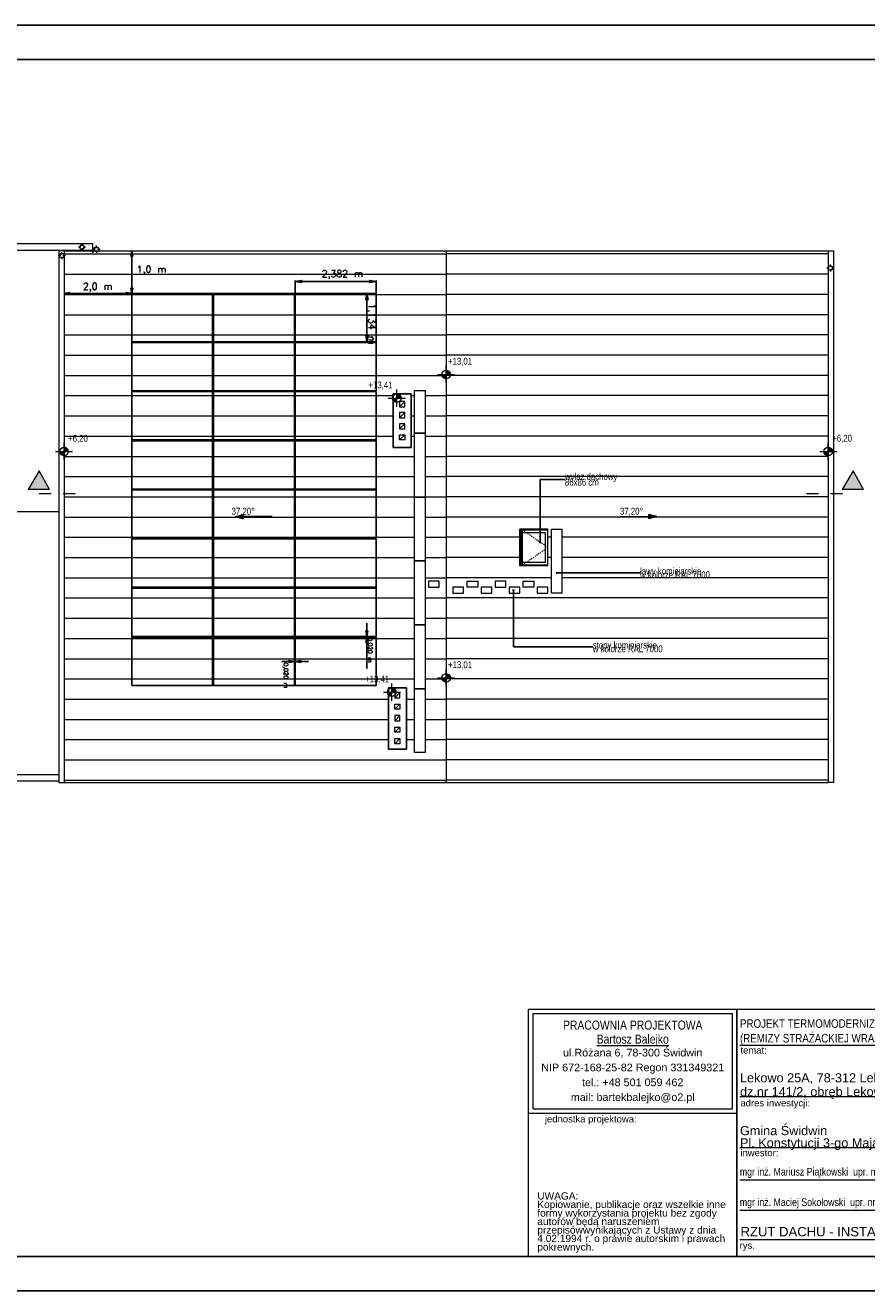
# Model space of a CAD drawing. Extents: x -543332 to -314699, y -9028 to 155584.
# Tile 196 of 256: x -498964 to -479200, y 106497 to 136197. Entities that reach past the tile are written whole.
import ezdxf

# ---------------------------------------------------------------- set-up
doc = ezdxf.new("R2010")
doc.units = 0
doc.header["$MEASUREMENT"] = 0
doc.linetypes.add('Dashed', pattern=[564.444447, 282.222223, -282.222223])
doc.linetypes.add('Hidden Line', pattern=[50, 25, -25])
doc.layers.get('0').update_dxf_attribs({"color": 8})
for name, color, linetype in [('$ IE Tabela', 7, 'Continuous'), ('DIMENSIONS', 8, 'Continuous'), ('INWENT DACH', 8, 'Continuous'), ('INWENT RZĘDNE', 8, 'Continuous'), ('MODULES', 8, 'Continuous')]:
    doc.layers.add(name, color=color, linetype=linetype)
for name, color, linetype, lineweight in [('0_Nr_Pióra__21', 8, 'Continuous', 9), ('Arch dachowki_Nr_Pióra__21', 8, 'Continuous', 9), ('Arch okna_Nr_Pióra__21', 8, 'Continuous', 9), ('Arch opisy_Nr_Pióra__21', 8, 'Continuous', 9), ('ARCH TABELA_Nr_Pióra__1', 8, 'Continuous', 25), ('ARCH TABELA_Nr_Pióra__21', 8, 'Continuous', 9), ('ARCH TABELA_Nr_Pióra__7', 8, 'Continuous', 13), ('Arch wyposazenie_Nr_Pióra__21', 8, 'Continuous', 9), ('INWENT DACH_Nr_Pióra__2', 8, 'Continuous', 13), ('INWENT DACH_Nr_Pióra__21', 8, 'Continuous', 9), ('INWENT OPISY_Nr_Pióra__21', 8, 'Continuous', 9), ('INWENT OPISY_Nr_Pióra__41', 8, 'Continuous', 15), ('INWENT RURY SPUSTOWE_Nr_Pióra__2', 8, 'Continuous', 13), ('INWENT RURY SPUSTOWE_Nr_Pióra__21', 8, 'Continuous', 9), ('INWENT RZĘDNE_Nr_Pióra__21', 8, 'Continuous', 9), ('INWENT.ŚCIANY_Nr_Pióra__1', 8, 'Continuous', 25), ('Istniejące kominy_Nr_Pióra__21', 8, 'Continuous', 9)]:
    doc.layers.add(name, color=color, linetype=linetype, lineweight=lineweight)
doc.styles.add('GENERATED_STYLE_2', font='ARIALN.TTF')
doc.styles.add('GENERATED_STYLE_3', font='ARIALN.TTF')
doc.styles.add('GENERATED_STYLE_5', font='ARIALN.TTF')
doc.styles.add('GENERATED_STYLE_7', font='ARIALN.TTF')
doc.styles.add('GENERATED_STYLE_8', font='arial.ttf')
doc.styles.add('GENERATED_STYLE_9', font='arial.ttf')
doc.styles.get("Standard").update_dxf_attribs({"font": 'txt', "bigfont": 'BIGFONT.SHX'})
doc.dimstyles.new('GENERATED_STYLE__11', dxfattribs={"dimtxt": 0.18, "dimasz": 109.44, "dimexe": 0.18, "dimexo": 0.0625, "dimgap": 0.09, "dimtad": 0, "dimtih": 1, "dimtoh": 1, "dimdec": 4, "dimzin": 0, "dimdsep": 46, "dimcen": 0.09, "dimadec": 0, "dimazin": 0, "dimtfac": 1, "dimtdec": 4, "dimtmove": 0, "dimatfit": 3, "dimldrblk": 'ARROWHEAD_11', "dimfxl": 1, "dimtolj": 1, "dimtzin": 0, "dimarcsym": 0})

# ---------------------------------------------------------------- blocks, each defined once
blk = doc.blocks.new('Linia_21', base_point=(-484569, 143898))
at = {"layer": 'INWENT DACH_Nr_Pióra__21', "linetype": 'Continuous'}
blk.add_hatch(color=256, dxfattribs=at).paths.add_polyline_path([(-485436, 143898), (-485250, 143948), (-485250, 143848)], flags=0)
at = {"layer": 'INWENT DACH_Nr_Pióra__2', "linetype": 'Continuous'}
blk.add_line((-484569, 143898), (-485250, 143898), dxfattribs=at)
at = {"layer": 'INWENT DACH_Nr_Pióra__21', "linetype": 'Continuous'}
for p, q in [((-485436, 143898), (-485250, 143948)), ((-485436, 143898), (-485250, 143848)), ((-485250, 143948), (-485250, 143848))]:
    blk.add_line(p, q, dxfattribs=at)
blk = doc.blocks.new('Linia_22', base_point=(-476403, 143898))
at = {"layer": 'INWENT DACH_Nr_Pióra__21', "linetype": 'Continuous'}
blk.add_hatch(color=256, dxfattribs=at).paths.add_polyline_path([(-475535, 143898), (-475722, 143848), (-475722, 143948)], flags=0)
at = {"layer": 'INWENT DACH_Nr_Pióra__2', "linetype": 'Continuous'}
blk.add_line((-476403, 143898), (-475722, 143898), dxfattribs=at)
at = {"layer": 'INWENT DACH_Nr_Pióra__21', "linetype": 'Continuous'}
for p, q in [((-475535, 143898), (-475722, 143948)), ((-475722, 143848), (-475722, 143948)), ((-475535, 143898), (-475722, 143848))]:
    blk.add_line(p, q, dxfattribs=at)
blk = doc.blocks.new('Koty wysokościowe_59', base_point=(-489460, 145426))
at = {"layer": 'INWENT RZĘDNE_Nr_Pióra__21', "linetype": 'Continuous'}
for points in [[(-489460, 145426), (-489560, 145426), (-489553, 145388), (-489531, 145355), (-489499, 145334), (-489460, 145326)], [(-489460, 145426), (-489360, 145426), (-489368, 145464), (-489390, 145497), (-489422, 145519), (-489460, 145526)]]:
    blk.add_hatch(color=256, dxfattribs=at).paths.add_polyline_path(points, flags=0)
for p, q in [((-489460, 145226), (-489460, 145626)), ((-489660, 145426), (-489260, 145426))]:
    blk.add_line(p, q, dxfattribs=at)
blk.add_circle((-489460, 145426), 100, dxfattribs=at)
at = {"layer": 'INWENT RZĘDNE_Nr_Pióra__21', "insert": (-489365, 145626), "char_height": 160, "attachment_point": 7, "style": 'GENERATED_STYLE_3'}
blk.add_mtext('{+6,20}', dxfattribs=at)
blk = doc.blocks.new('Koty wysokościowe_60', base_point=(-480486, 140111))
at = {"layer": 'INWENT RZĘDNE_Nr_Pióra__21', "linetype": 'Continuous'}
for points in [[(-480486, 140111), (-480386, 140111), (-480393, 140149), (-480415, 140182), (-480448, 140203), (-480486, 140211)], [(-480486, 140111), (-480586, 140111), (-480578, 140073), (-480557, 140040), (-480524, 140019), (-480486, 140011)]]:
    blk.add_hatch(color=256, dxfattribs=at).paths.add_polyline_path(points, flags=0)
for p, q in [((-480486, 139911), (-480486, 140311)), ((-480686, 140111), (-480286, 140111))]:
    blk.add_line(p, q, dxfattribs=at)
blk.add_circle((-480486, 140111), 100, dxfattribs=at)
at = {"layer": 'INWENT RZĘDNE_Nr_Pióra__21', "insert": (-480442, 140311), "char_height": 160, "attachment_point": 7, "style": 'GENERATED_STYLE_3'}
blk.add_mtext('{+13,01}', dxfattribs=at)
blk = doc.blocks.new('Koty wysokościowe_61', base_point=(-481643, 146678))
at = {"layer": 'INWENT RZĘDNE_Nr_Pióra__21', "linetype": 'Continuous'}
for points in [[(-481643, 146678), (-481543, 146678), (-481551, 146716), (-481572, 146748), (-481605, 146770), (-481643, 146778)], [(-481643, 146678), (-481743, 146678), (-481736, 146639), (-481714, 146607), (-481681, 146585), (-481643, 146578)]]:
    blk.add_hatch(color=256, dxfattribs=at).paths.add_polyline_path(points, flags=0)
for p, q in [((-481643, 146478), (-481643, 146878)), ((-481843, 146678), (-481443, 146678))]:
    blk.add_line(p, q, dxfattribs=at)
blk.add_circle((-481643, 146678), 100, dxfattribs=at)
at = {"layer": 'INWENT RZĘDNE_Nr_Pióra__21', "insert": (-482311, 146878), "char_height": 160, "attachment_point": 7, "style": 'GENERATED_STYLE_3'}
blk.add_mtext('{+13,41}', dxfattribs=at)
blk = doc.blocks.new('Koty wysokościowe_62', base_point=(-471511, 145426))
at = {"layer": 'INWENT RZĘDNE_Nr_Pióra__21', "linetype": 'Continuous'}
for points in [[(-471511, 145426), (-471611, 145426), (-471604, 145388), (-471582, 145355), (-471549, 145334), (-471511, 145326)], [(-471511, 145426), (-471411, 145426), (-471419, 145464), (-471440, 145497), (-471473, 145519), (-471511, 145526)]]:
    blk.add_hatch(color=256, dxfattribs=at).paths.add_polyline_path(points, flags=0)
for p, q in [((-471511, 145226), (-471511, 145626)), ((-471711, 145426), (-471311, 145426))]:
    blk.add_line(p, q, dxfattribs=at)
blk.add_circle((-471511, 145426), 100, dxfattribs=at)
at = {"layer": 'INWENT RZĘDNE_Nr_Pióra__21', "insert": (-471416, 145626), "char_height": 160, "attachment_point": 7, "style": 'GENERATED_STYLE_3'}
blk.add_mtext('{+6,20}', dxfattribs=at)
blk = doc.blocks.new('Koty wysokościowe_63', base_point=(-480486, 147235))
at = {"layer": 'INWENT RZĘDNE_Nr_Pióra__21', "linetype": 'Continuous'}
for points in [[(-480486, 147235), (-480386, 147235), (-480393, 147273), (-480415, 147305), (-480448, 147327), (-480486, 147335)], [(-480486, 147235), (-480586, 147235), (-480578, 147196), (-480557, 147164), (-480524, 147142), (-480486, 147135)]]:
    blk.add_hatch(color=256, dxfattribs=at).paths.add_polyline_path(points, flags=0)
for p, q in [((-480486, 147035), (-480486, 147435)), ((-480686, 147235), (-480286, 147235))]:
    blk.add_line(p, q, dxfattribs=at)
blk.add_circle((-480486, 147235), 100, dxfattribs=at)
at = {"layer": 'INWENT RZĘDNE_Nr_Pióra__21', "insert": (-480442, 147435), "char_height": 160, "attachment_point": 7, "style": 'GENERATED_STYLE_3'}
blk.add_mtext('{+13,01}', dxfattribs=at)
blk = doc.blocks.new('Koty wysokościowe_64', base_point=(-481759, 139778))
at = {"layer": 'INWENT RZĘDNE_Nr_Pióra__21', "linetype": 'Continuous'}
for points in [[(-481759, 139778), (-481859, 139778), (-481852, 139739), (-481830, 139707), (-481798, 139685), (-481759, 139678)], [(-481759, 139778), (-481659, 139778), (-481667, 139816), (-481689, 139848), (-481721, 139870), (-481759, 139878)]]:
    blk.add_hatch(color=256, dxfattribs=at).paths.add_polyline_path(points, flags=0)
for p, q in [((-481759, 139578), (-481759, 139978)), ((-481959, 139778), (-481559, 139778))]:
    blk.add_line(p, q, dxfattribs=at)
blk.add_circle((-481759, 139778), 100, dxfattribs=at)
at = {"layer": 'INWENT RZĘDNE_Nr_Pióra__21', "insert": (-482389, 139978), "char_height": 160, "attachment_point": 7, "style": 'GENERATED_STYLE_3'}
blk.add_mtext('{+13,41}', dxfattribs=at)
blk = doc.blocks.new('ARROWHEAD_11')
at = {"color": 0, "linetype": 'Continuous', "lineweight": 0}
blk.add_line((0, 0), (-1, 0), dxfattribs=at)
at = {"color": 0, "linetype": 'Continuous', "lineweight": 0, "const_width": 0.25, "flags": 128}
blk.add_lwpolyline([(-0.125, 0, 1), (0.125, 0, 1)], format="xyb", close=True, dxfattribs=at)
blk = doc.blocks.new('a3eee')
at = {"layer": '$ IE Tabela'}
for p, q in [((23930.8, 4176.8), (19730.8, 4176.8)), ((23840.8, 4096.8), (19890.8, 4096.8)), ((19890.8, 1286.8), (23840.8, 1286.8)), ((19730.8, 1206.8), (23930.8, 1206.8))]:
    blk.add_line(p, q, dxfattribs=at)

msp = doc.modelspace()

# ---------------------------------------------------------------- hatches: boundary and pattern name
at = {"layer": 'INWENT OPISY_Nr_Pióra__21', "linetype": 'Continuous'}
for points in [[(-498642, 125741), (-498398, 125305), (-498898, 125305)], [(-479517, 125741), (-479273, 125305), (-479773, 125305)]]:
    msp.add_hatch(color=256, dxfattribs=at).paths.add_polyline_path(points, flags=0)

# ---------------------------------------------------------------- linework, layer by layer
at = {"layer": 'Arch dachowki_Nr_Pióra__21', "linetype": 'Continuous'}
for p, q in [((-498054, 130830), (-489079, 130830)), ((-480105, 130830), (-489079, 130830)), ((-498054, 130355), (-489079, 130355)), ((-480105, 130355), (-489079, 130355)), ((-498054, 129880), (-489079, 129880)), ((-480105, 129880), (-489079, 129880)), ((-498054, 129405), (-489079, 129405)), ((-480105, 129405), (-489079, 129405)), ((-498054, 128930), (-489079, 128930)), ((-480105, 128930), (-489079, 128930)), ((-498054, 128455), (-489079, 128455)), ((-480105, 128455), (-489079, 128455)), ((-498054, 127980), (-489079, 127980)), ((-480105, 127980), (-489079, 127980)), ((-498054, 127505), (-490322, 127505)), ((-489902, 127505), (-489821, 127505)), ((-489571, 127505), (-489079, 127505)), ((-480105, 127505), (-489079, 127505)), ((-498054, 127030), (-490322, 127030)), ((-489902, 127030), (-489821, 127030)), ((-489571, 127030), (-489079, 127030)), ((-480105, 127030), (-489079, 127030)), ((-498054, 126555), (-490322, 126555)), ((-489902, 126555), (-489821, 126555)), ((-489571, 126555), (-489079, 126555)), ((-480105, 126555), (-489079, 126555)), ((-498054, 126080), (-489821, 126080)), ((-489571, 126080), (-489079, 126080)), ((-480105, 126080), (-489079, 126080)), ((-498054, 125605), (-489821, 125605)), ((-489571, 125605), (-489079, 125605)), ((-480105, 125605), (-489079, 125605)), ((-498054, 125130), (-489821, 125130)), ((-489571, 125130), (-489079, 125130)), ((-480105, 125130), (-489079, 125130)), ((-498054, 124655), (-489821, 124655)), ((-489571, 124655), (-489079, 124655)), ((-480105, 124655), (-489079, 124655)), ((-498054, 124180), (-489821, 124180)), ((-489571, 124180), (-489079, 124180)), ((-487348, 124180), (-489079, 124180)), ((-486608, 124180), (-486688, 124180)), ((-480105, 124180), (-486358, 124180)), ((-498054, 123705), (-489821, 123705)), ((-489571, 123705), (-489079, 123705)), ((-487348, 123705), (-489079, 123705)), ((-486608, 123705), (-486688, 123705)), ((-480105, 123705), (-486358, 123705)), ((-498054, 123230), (-489821, 123230)), ((-489571, 123230), (-489079, 123230)), ((-486608, 123230), (-489079, 123230)), ((-480105, 123230), (-486358, 123230)), ((-498054, 122755), (-489821, 122755)), ((-489571, 122755), (-489079, 122755)), ((-480105, 122755), (-489079, 122755)), ((-498054, 122280), (-489821, 122280)), ((-489571, 122280), (-489079, 122280)), ((-480105, 122280), (-489079, 122280)), ((-498054, 121805), (-489821, 121805)), ((-489571, 121805), (-489079, 121805)), ((-480105, 121805), (-489079, 121805)), ((-498054, 121330), (-489821, 121330)), ((-489571, 121330), (-489079, 121330)), ((-480105, 121330), (-489079, 121330)), ((-498054, 120855), (-489821, 120855)), ((-489571, 120855), (-489079, 120855)), ((-480105, 120855), (-489079, 120855)), ((-498054, 120380), (-490432, 120380)), ((-490012, 120380), (-489821, 120380)), ((-489571, 120380), (-489079, 120380)), ((-480105, 120380), (-489079, 120380)), ((-498054, 119905), (-490432, 119905)), ((-490012, 119905), (-489821, 119905)), ((-489571, 119905), (-489079, 119905)), ((-480105, 119905), (-489079, 119905)), ((-498054, 119430), (-490432, 119430)), ((-490012, 119430), (-489821, 119430)), ((-489571, 119430), (-489079, 119430)), ((-480105, 119430), (-489079, 119430)), ((-498054, 118955), (-489079, 118955)), ((-480105, 118955), (-489079, 118955)), ((-498054, 118480), (-489079, 118480)), ((-480105, 118480), (-489079, 118480))]:
    msp.add_line(p, q, dxfattribs=at)
at = {"layer": 'Arch okna_Nr_Pióra__21', "linetype": 'Continuous'}
for p, q in [((-487348, 123508), (-487348, 124368)), ((-486688, 124368), (-487348, 124368)), ((-487325, 123508), (-487325, 124368)), ((-487299, 123508), (-487299, 124368)), ((-486688, 124348), (-487299, 124348)), ((-487285, 123528), (-487285, 124348)), ((-486748, 124288), (-487285, 124288)), ((-486748, 123588), (-486748, 124288)), ((-486688, 123508), (-486688, 124368)), ((-486748, 123588), (-487285, 123588)), ((-486688, 123508), (-487348, 123508)), ((-486688, 123528), (-487299, 123528))]:
    msp.add_line(p, q, dxfattribs=at)
at = {"layer": 'Arch okna_Nr_Pióra__21', "linetype": 'Hidden Line'}
for q in [(-487285, 124348), (-487285, 123528)]:
    msp.add_line((-486688, 123938), q, dxfattribs=at)
at = {"layer": 'ARCH TABELA_Nr_Pióra__21', "color": 0, "linetype": 'Continuous'}
for p, q in [((-487143, 107297), (-487143, 113108)), ((-487143, 113108), (-482250, 113108)), ((-487143, 110661), (-487143, 113108)), ((-487143, 113108), (-469643, 113108)), ((-487037, 110767), (-487037, 113001)), ((-487037, 113001), (-482356, 113001)), ((-482356, 110767), (-482356, 113001)), ((-482250, 113108), (-482250, 107297)), ((-482250, 110661), (-482250, 113108)), ((-482250, 107297), (-482250, 112708)), ((-482177, 112258), (-474478, 112258)), ((-482177, 111058), (-474478, 111058)), ((-487143, 110661), (-482250, 110661)), ((-487037, 110767), (-482356, 110767)), ((-482177, 109858), (-474478, 109858)), ((-482177, 109098), (-474478, 109098)), ((-482177, 108384), (-474478, 108384)), ((-482177, 107697), (-474478, 107697)), ((-487143, 107297), (-482250, 107297)), ((-469643, 107297), (-482250, 107297))]:
    msp.add_line(p, q, dxfattribs=at)
at = {"layer": 'Arch wyposazenie_Nr_Pióra__21', "linetype": 'Continuous'}
for p, q in [((-489821, 127625), (-489571, 127625)), ((-489821, 126625), (-489821, 127625)), ((-489571, 127625), (-489571, 126625)), ((-489821, 126625), (-489571, 126625)), ((-489821, 125125), (-489821, 126625)), ((-489571, 126625), (-489821, 126625)), ((-489571, 126625), (-489571, 125125)), ((-489821, 125125), (-489571, 125125)), ((-489821, 123625), (-489821, 125125)), ((-489571, 125125), (-489821, 125125)), ((-489571, 125125), (-489571, 123625)), ((-486608, 122868), (-486608, 124368)), ((-486608, 124368), (-486358, 124368)), ((-486358, 124368), (-486358, 122868)), ((-489571, 123625), (-489821, 123625)), ((-489821, 123625), (-489571, 123625)), ((-489821, 122125), (-489821, 123625)), ((-489571, 123625), (-489571, 122125)), ((-489241, 123148), (-489491, 123148)), ((-489491, 123148), (-489491, 123008)), ((-489491, 123008), (-489241, 123008)), ((-489241, 123008), (-489241, 123148)), ((-488918, 123008), (-488918, 122868)), ((-488668, 123008), (-488918, 123008)), ((-488668, 122868), (-488668, 123008)), ((-488588, 123148), (-488338, 123148)), ((-488588, 123008), (-488588, 123148)), ((-488338, 123008), (-488588, 123008)), ((-488338, 123148), (-488338, 123008)), ((-488258, 123008), (-488258, 122868)), ((-488008, 123008), (-488258, 123008)), ((-488008, 122868), (-488008, 123008)), ((-487928, 123148), (-487928, 123008)), ((-487678, 123148), (-487928, 123148)), ((-487928, 123008), (-487678, 123008)), ((-487678, 123008), (-487678, 123148)), ((-487598, 123008), (-487598, 122868)), ((-487348, 123008), (-487598, 123008)), ((-487348, 122868), (-487348, 123008)), ((-487268, 123148), (-487018, 123148)), ((-487268, 123008), (-487268, 123148)), ((-487018, 123008), (-487268, 123008)), ((-487018, 123148), (-487018, 123008)), ((-486938, 123008), (-486938, 122868)), ((-486688, 123008), (-486938, 123008)), ((-486688, 122868), (-486688, 123008)), ((-488918, 122868), (-488668, 122868)), ((-488258, 122868), (-488008, 122868)), ((-487598, 122868), (-487348, 122868)), ((-486938, 122868), (-486688, 122868)), ((-486358, 122868), (-486608, 122868)), ((-489821, 120625), (-489821, 122125)), ((-489821, 122125), (-489571, 122125)), ((-489571, 122125), (-489821, 122125)), ((-489571, 122125), (-489571, 120625)), ((-489571, 120625), (-489821, 120625)), ((-489821, 119125), (-489821, 120625)), ((-489821, 120625), (-489571, 120625)), ((-489571, 120625), (-489571, 119125)), ((-489571, 119125), (-489821, 119125))]:
    msp.add_line(p, q, dxfattribs=at)
at = {"layer": 'DIMENSIONS', "color": 18, "true_color": 0x000000}
for points in [[(-496463, 130905), (-496441, 130780), (-496485, 130780), (-496463, 130905)], [(-496463, 130905), (-496463, 129904)], [(-498056, 129904), (-497931, 129926), (-497931, 129882), (-498056, 129904)], [(-496055, 129904), (-498056, 129904)], [(-496463, 129904), (-496588, 129882), (-496588, 129926), (-496463, 129904)], [(-496463, 129904), (-496485, 130029), (-496441, 130029), (-496463, 129904)], [(-490943, 122166), (-490943, 121097)], [(-490943, 121854), (-490965, 121978), (-490921, 121978), (-490943, 121854)], [(-490943, 121834), (-490921, 121709), (-490965, 121709), (-490943, 121834)], [(-492311, 121267), (-492942, 121267)], [(-492643, 121267), (-492768, 121245), (-492768, 121289), (-492643, 121267)], [(-492623, 121267), (-492498, 121289), (-492498, 121245), (-492623, 121267)]]:
    msp.add_lwpolyline(points, dxfattribs=at)
at = {"layer": 'DIMENSIONS', "color": 0}
for points in [[(-492623, 130184), (-492473, 130210), (-492473, 130157), (-492623, 130184)], [(-492623, 129904), (-492623, 130204)], [(-492623, 130184), (-490723, 130184)], [(-490723, 130184), (-490873, 130157), (-490873, 130210), (-490723, 130184)], [(-490723, 129904), (-490723, 130204)], [(-490939, 129904), (-490912, 129754), (-490965, 129754), (-490939, 129904)], [(-490939, 129904), (-490939, 128771)], [(-490939, 128771), (-490965, 128921), (-490912, 128921), (-490939, 128771)]]:
    msp.add_lwpolyline(points, dxfattribs=at)
at = {"layer": 'INWENT DACH_Nr_Pióra__2', "linetype": 'Continuous'}
for p, q in [((-497377, 130915), (-506632, 130915)), ((-497377, 130915), (-497377, 130855)), ((-506302, 124785), (-498180, 124785)), ((-498180, 118605), (-506352, 118605))]:
    msp.add_line(p, q, dxfattribs=at)
at = {"layer": 'INWENT DACH_Nr_Pióra__21', "linetype": 'Continuous'}
for p, q in [((-497657, 130990), (-497717, 130990)), ((-497632, 131015), (-497632, 131075)), ((-497607, 130990), (-497547, 130990)), ((-497292, 130965), (-497292, 131025)), ((-498130, 130790), (-498190, 130790)), ((-498105, 130815), (-498105, 130875)), ((-498105, 130765), (-498105, 130705)), ((-498080, 130790), (-498020, 130790)), ((-498054, 130905), (-498054, 118425)), ((-498054, 130905), (-480105, 130905)), ((-497632, 130965), (-497632, 130905)), ((-497317, 130940), (-497377, 130940)), ((-497292, 130915), (-497292, 130855)), ((-497267, 130940), (-497207, 130940)), ((-489079, 130905), (-489079, 118425)), ((-480105, 130905), (-480105, 118425)), ((-480079, 130500), (-480139, 130500)), ((-480054, 130525), (-480054, 130585)), ((-480054, 130475), (-480054, 130415)), ((-480029, 130500), (-479969, 130500)), ((-498054, 118425), (-480105, 118425))]:
    msp.add_line(p, q, dxfattribs=at)
for centre in [(-497632, 130990), (-497292, 130940), (-498105, 130790), (-480054, 130500)]:
    msp.add_circle(centre, 55, dxfattribs=at)
at = {"layer": 'INWENT OPISY_Nr_Pióra__41', "linetype": 'Continuous'}
for p, q in [((-498642, 125741), (-498898, 125305)), ((-498398, 125305), (-498642, 125741)), ((-479517, 125741), (-479773, 125305)), ((-479273, 125305), (-479517, 125741)), ((-498398, 125305), (-498898, 125305)), ((-479273, 125305), (-479773, 125305))]:
    msp.add_line(p, q, dxfattribs=at)
at = {"layer": 'INWENT OPISY_Nr_Pióra__41', "linetype": 'Dashed'}
for p, q in [((-498642, 125205), (-497542, 125205)), ((-480617, 125205), (-479517, 125205))]:
    msp.add_line(p, q, dxfattribs=at)
at = {"layer": 'INWENT RURY SPUSTOWE_Nr_Pióra__2', "linetype": 'Continuous'}
for p, q in [((-497377, 131065), (-506632, 131065)), ((-497377, 130915), (-497377, 131065)), ((-498180, 118455), (-506352, 118455))]:
    msp.add_line(p, q, dxfattribs=at)
at = {"layer": 'INWENT RURY SPUSTOWE_Nr_Pióra__21', "linetype": 'Continuous'}
for p, q in [((-498180, 130905), (-498180, 118425)), ((-498054, 130905), (-498180, 130905)), ((-480105, 130905), (-479979, 130905)), ((-479979, 130905), (-479979, 118425)), ((-498180, 118425), (-498054, 118425)), ((-479979, 118425), (-480105, 118425))]:
    msp.add_line(p, q, dxfattribs=at)
at = {"layer": 'INWENT.ŚCIANY_Nr_Pióra__1', "linetype": 'Continuous'}
for p, q in [((-490322, 127545), (-489902, 127545)), ((-490322, 126285), (-490322, 127545)), ((-489902, 127545), (-489902, 126285)), ((-490322, 126285), (-489902, 126285)), ((-490432, 119205), (-490432, 120645)), ((-490432, 120645), (-490012, 120645)), ((-490012, 120645), (-490012, 119205)), ((-490012, 119205), (-490432, 119205))]:
    msp.add_line(p, q, dxfattribs=at)
at = {"layer": 'Istniejące kominy_Nr_Pióra__21', "linetype": 'Continuous'}
for p, q in [((-490172, 127245), (-490052, 127365)), ((-490172, 127365), (-490172, 127245)), ((-490052, 127365), (-490172, 127365)), ((-490172, 127245), (-490052, 127245)), ((-490052, 127245), (-490052, 127365)), ((-490172, 126985), (-490052, 127105)), ((-490172, 127105), (-490172, 126985)), ((-490052, 127105), (-490172, 127105)), ((-490172, 126985), (-490052, 126985)), ((-490172, 126725), (-490052, 126845)), ((-490172, 126845), (-490172, 126725)), ((-490052, 126845), (-490172, 126845)), ((-490052, 126985), (-490052, 127105)), ((-490052, 126725), (-490052, 126845)), ((-490172, 126725), (-490052, 126725)), ((-490172, 126585), (-490052, 126585)), ((-490172, 126465), (-490172, 126585)), ((-490172, 126465), (-490052, 126585)), ((-490052, 126585), (-490052, 126465)), ((-490052, 126465), (-490172, 126465)), ((-490287, 120415), (-490167, 120535)), ((-490287, 120535), (-490287, 120415)), ((-490167, 120535), (-490287, 120535)), ((-490287, 120415), (-490167, 120415)), ((-490167, 120415), (-490167, 120535)), ((-490287, 120145), (-490167, 120265)), ((-490287, 120145), (-490287, 120265)), ((-490287, 120265), (-490167, 120265)), ((-490167, 120145), (-490287, 120145)), ((-490287, 119875), (-490167, 119995)), ((-490287, 119995), (-490287, 119875)), ((-490167, 119995), (-490287, 119995)), ((-490167, 120265), (-490167, 120145)), ((-490167, 119875), (-490167, 119995)), ((-490287, 119875), (-490167, 119875)), ((-490287, 119605), (-490167, 119725)), ((-490287, 119605), (-490287, 119725)), ((-490287, 119725), (-490167, 119725)), ((-490167, 119725), (-490167, 119605)), ((-490167, 119605), (-490287, 119605)), ((-490287, 119335), (-490167, 119455)), ((-490287, 119335), (-490287, 119455)), ((-490287, 119455), (-490167, 119455)), ((-490167, 119455), (-490167, 119335)), ((-490167, 119335), (-490287, 119335))]:
    msp.add_line(p, q, dxfattribs=at)
at = {"layer": 'MODULES', "color": 5}
for points in [[(-496463, 128771), (-496463, 129904), (-494563, 129904), (-494563, 128771), (-496463, 128771)], [(-494543, 128771), (-494543, 129904), (-492643, 129904), (-492643, 128771), (-494543, 128771)], [(-492623, 128771), (-492623, 129904), (-490723, 129904), (-490723, 128771), (-492623, 128771)], [(-496463, 127618), (-496463, 128751), (-494563, 128751), (-494563, 127618), (-496463, 127618)], [(-494543, 127618), (-494543, 128751), (-492643, 128751), (-492643, 127618), (-494543, 127618)], [(-492623, 127618), (-492623, 128751), (-490723, 128751), (-490723, 127618), (-492623, 127618)], [(-496463, 126465), (-496463, 127598), (-494563, 127598), (-494563, 126465), (-496463, 126465)], [(-494543, 126465), (-494543, 127598), (-492643, 127598), (-492643, 126465), (-494543, 126465)], [(-492623, 126465), (-492623, 127598), (-490723, 127598), (-490723, 126465), (-492623, 126465)], [(-496463, 125312), (-496463, 126445), (-494563, 126445), (-494563, 125312), (-496463, 125312)], [(-494543, 125312), (-494543, 126445), (-492643, 126445), (-492643, 125312), (-494543, 125312)], [(-492623, 125312), (-492623, 126445), (-490723, 126445), (-490723, 125312), (-492623, 125312)], [(-496463, 124160), (-496463, 125293), (-494563, 125293), (-494563, 124160), (-496463, 124160)], [(-494543, 124160), (-494543, 125293), (-492643, 125293), (-492643, 124160), (-494543, 124160)], [(-492623, 124160), (-492623, 125293), (-490723, 125293), (-490723, 124160), (-492623, 124160)], [(-496463, 123007), (-496463, 124140), (-494563, 124140), (-494563, 123007), (-496463, 123007)], [(-494543, 123007), (-494543, 124140), (-492643, 124140), (-492643, 123007), (-494543, 123007)], [(-492623, 123007), (-492623, 124140), (-490723, 124140), (-490723, 123007), (-492623, 123007)], [(-496463, 121854), (-496463, 122987), (-494563, 122987), (-494563, 121854), (-496463, 121854)], [(-494543, 121854), (-494543, 122987), (-492643, 122987), (-492643, 121854), (-494543, 121854)], [(-492623, 121854), (-492623, 122987), (-490723, 122987), (-490723, 121854), (-492623, 121854)], [(-496463, 120701), (-496463, 121834), (-494563, 121834), (-494563, 120701), (-496463, 120701)], [(-494543, 120701), (-494543, 121834), (-492643, 121834), (-492643, 120701), (-494543, 120701)], [(-492623, 120701), (-492623, 121834), (-490723, 121834), (-490723, 120701), (-492623, 120701)]]:
    msp.add_lwpolyline(points, dxfattribs=at)

# ---------------------------------------------------------------- block references
at = {"layer": '$ IE Tabela', "transparency": 33554687, "xscale": 10, "yscale": 10, "zscale": 10}
msp.add_blockref('a3eee', (-708051, 94429), dxfattribs=at)
at = {"layer": 'INWENT DACH', "color": 8, "linetype": 'Continuous', "lineweight": 13, "true_color": 0x7f7f7f}
for name, p in [('Linia_21', (-493162, 124665)), ('Linia_22', (-484996, 124665))]:
    msp.add_blockref(name, p, dxfattribs=at)
at = {"layer": 'INWENT RZĘDNE'}
for name, p in [('Koty wysokościowe_63', (-489079, 128002)), ('Koty wysokościowe_61', (-490237, 127445)), ('Koty wysokościowe_59', (-498054, 126194)), ('Koty wysokościowe_62', (-480105, 126194)), ('Koty wysokościowe_60', (-489079, 120879)), ('Koty wysokościowe_64', (-490353, 120545))]:
    msp.add_blockref(name, p, dxfattribs=at)

# ---------------------------------------------------------------- texts
at = {"layer": '0_Nr_Pióra__21', "linetype": 'Continuous', "char_height": 160, "style": 'GENERATED_STYLE_3'}
for insert, attachment_point in [((-493570, 124682), 9), ((-484996, 124682), 7)]:
    msp.add_mtext('{37,20°}', dxfattribs=dict(at, insert=insert, attachment_point=attachment_point))
at = {"layer": 'Arch opisy_Nr_Pióra__21', "linetype": 'Continuous', "char_height": 160, "attachment_point": 4, "style": 'GENERATED_STYLE_5'}
for s, insert, width, line_spacing_factor in [('{wyłaz dachowy 86x86 cm}', (-486289, 125538), 1392.71, 0.498268), ('{ławy kominiarskie\\Pw kolorze RAL 7000}', (-484524, 123342), 1722.34, 0.328109), ('{stopy kominiarskie\\Pw kolorze RAL 7000}', (-485634, 121605), 1787.25, 0.328109)]:
    msp.add_mtext(s, dxfattribs=dict(at, insert=insert, width=width, line_spacing_factor=line_spacing_factor))
at = {"layer": 'ARCH TABELA_Nr_Pióra__1', "color": 0, "linetype": 'Continuous', "insert": (-482177, 112263), "char_height": 200, "attachment_point": 7, "line_spacing_factor": 1.031617, "style": 'GENERATED_STYLE_7'}
msp.add_mtext('\\pt22543.4;PROJEKT TERMOMODERNIZACJI BUDYNKU UŻYTKOWO-MIESZKALNEGO\\P\\pt;(REMIZY STRAŻACKIEJ WRAZ Z DWOMA LOKALAMI MIESZKALNYMI)', dxfattribs=at)
at = {"layer": 'ARCH TABELA_Nr_Pióra__1', "color": 0, "linetype": 'Continuous', "insert": (-482164, 107992), "char_height": 220, "attachment_point": 1, "style": 'GENERATED_STYLE_9'}
msp.add_mtext('RZUT DACHU - INSTALACJA PV', dxfattribs=at)
at = {"layer": 'ARCH TABELA_Nr_Pióra__21', "color": 0, "linetype": 'Continuous', "insert": (-482177, 109797), "char_height": 212.77, "attachment_point": 7, "line_spacing_factor": 0.807442, "style": 'GENERATED_STYLE_8'}
msp.add_mtext('{Gmina Świdwin\\PPl. Konstytucji 3-go Maja 1, 78-300 Świdwin}', dxfattribs=at)
at = {"layer": 'ARCH TABELA_Nr_Pióra__7', "color": 0, "linetype": 'Continuous', "char_height": 212.77}
for s, insert, attachment_point, line_spacing_factor, style in [('{PRACOWNIA PROJEKTOWA\\P\\LBartosz Balejko}', (-484696, 112837), 2, 0.926719, 'GENERATED_STYLE_2'), ('{Lekowo 25A, 78-312 Lekowo, gm. Świdwin\\Pdz.nr 141/2, obręb Lekowo}', (-482177, 110997), 7, 0.918867, 'GENERATED_STYLE_8')]:
    msp.add_mtext(s, dxfattribs=dict(at, insert=insert, attachment_point=attachment_point, line_spacing_factor=line_spacing_factor, style=style))
at = {"layer": 'ARCH TABELA_Nr_Pióra__7', "color": 0, "linetype": 'Continuous', "style": 'GENERATED_STYLE_8'}
for s, insert, char_height, width, attachment_point, line_spacing_factor in [('{ul.Różana 6, 78-300 Świdwin\\PNIP 672-168-25-82 Regon 331349321\\Ptel.: +48 501 059 462\\Pmail: bartekbalejko@o2.pl}', (-484696, 112175), 180.85, 4680.85, 2, 1.156383), ('{UWAGA:\\PKopiowanie, publikacje oraz wszelkie inne formy wykorzystania projektu bez zgody autorów będą naruszeniem przepisówwynikających z Ustawy z dnia 4.02.1994 r. o prawie autorskim i prawach pokrewnych.}', (-486938, 108806), 170.213, 4483.41, 1, 0.703415)]:
    msp.add_mtext(s, dxfattribs=dict(at, insert=insert, char_height=char_height, width=width, attachment_point=attachment_point, line_spacing_factor=line_spacing_factor))
at = {"layer": 'ARCH TABELA_Nr_Pióra__7', "color": 0, "linetype": 'Continuous', "attachment_point": 1}
for s, insert, char_height, style in [('{temat:}', (-482167, 112221), 159.6, 'GENERATED_STYLE_8'), ('{adres inwestycji:}', (-482167, 110982), 159.58, 'GENERATED_STYLE_8'), ('{jednostka projektowa:}', (-486760, 110606), 159.58, 'GENERATED_STYLE_8'), ('{inwestor:}', (-482167, 109813), 159.58, 'GENERATED_STYLE_8'), ('mgr inż. Mariusz Piątkowski  upr. nr ZAP/0125/PWOE/11', (-482180, 109379), 180, 'GENERATED_STYLE_7'), ('mgr inż. Maciej Sokołowski  upr. nr ZAP/0197/PWBE/17', (-482180, 108665), 180, 'GENERATED_STYLE_7'), ('{rys.}', (-482185, 107640), 159.6, 'GENERATED_STYLE_8')]:
    msp.add_mtext(s, dxfattribs=dict(at, insert=insert, char_height=char_height, style=style))
at = {"layer": 'DIMENSIONS', "color": 0}
for s, p in [('1,0 m', (-496346, 130392)), ('2,382 m', (-492001, 130287)), ('2,0 m', (-497610, 129991))]:
    msp.add_text(s, height=160, dxfattribs=at).set_placement(p)
msp.add_text('1,134 m', height=160, rotation=270, dxfattribs=at).set_placement((-490901, 129668))
at = {"layer": 'DIMENSIONS'}
for p in [(-490912, 121834), (-492892, 121236)]:
    msp.add_text('0,020 m', height=99.8, rotation=270, dxfattribs=at).set_placement(p)

# ---------------------------------------------------------------- leaders
at = {"layer": 'Arch opisy_Nr_Pióra__21', "linetype": 'Continuous', "annotation_type": 0, "has_hookline": 1, "hookline_direction": 0}
for points, text_width in [([(-486869, 124062), (-486869, 125539), (-486289, 125538)], 1231), ([(-486476, 123342), (-484524, 123342)], 1631), ([(-487498, 122936), (-487498, 121605), (-485634, 121605)], 1631)]:
    msp.add_leader(points, dimstyle='GENERATED_STYLE__11', dxfattribs=dict(at, text_width=text_width))

doc.saveas('drawing.dxf')
